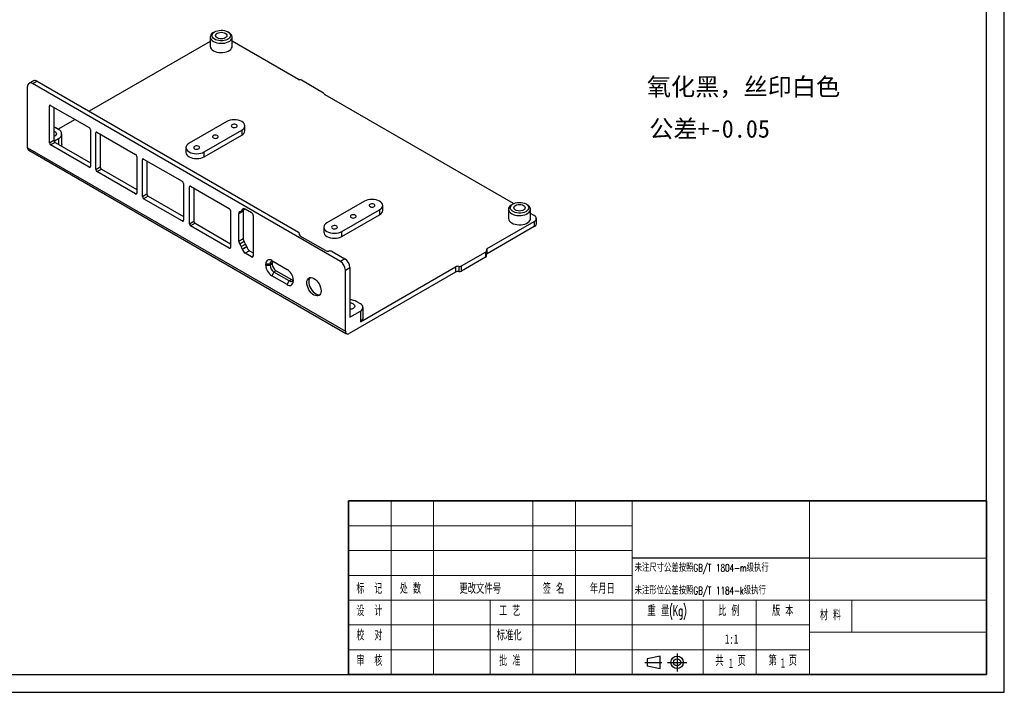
# Model space of a CAD drawing. Header units: millimetres. Extents: x 0 to 420, y 1689 to 1986.
# Tile 2 of 3: x 142 to 420, y 1689 to 1879. Entities that reach past the tile are written whole.
import ezdxf

# ---------------------------------------------------------------- set-up
doc = ezdxf.new("R2010")
doc.units = ezdxf.units.MM
for name, color, linetype in [('5', 7, 'Continuous'), ('9', 7, 'Continuous'), ('MARK', 7, 'Continuous'), ('尺寸', 5, 'Continuous')]:
    doc.layers.add(name, color=color, linetype=linetype)
doc.layers.add('SLD-0', color=179, linetype='Continuous', lineweight=25)
doc.styles.add('SLDTEXTSTYLE0', font='TXT', dxfattribs={"width": 0.7, "bigfont": 'bigfont'})
doc.styles.add('SLDTEXTSTYLE1', font='TXT', dxfattribs={"width": 0.7})
doc.styles.add('SLDTEXTSTYLE2', font='TXT', dxfattribs={"width": 0.56, "bigfont": 'bigfont'})
doc.styles.add('SLDTEXTSTYLE3', font='TXT', dxfattribs={"width": 0.54, "bigfont": 'bigfont'})
doc.styles.add('SLDTEXTSTYLE4', font='TXT', dxfattribs={"width": 0.53, "bigfont": 'bigfont'})
doc.styles.add('黑体高度5mm', font='simhei.ttf', dxfattribs={"height": 5})

msp = doc.modelspace()

# ---------------------------------------------------------------- linework, layer by layer
at = {"color": 7, "linetype": 'Continuous', "lineweight": 25}
for p, q in [((197.2439, 1875.628), (196.8903, 1875.4238)), ((201.2751, 1875.4238), (200.9215, 1875.628)), ((195.9827, 1872.8992), (161.8562, 1853.1984)), ((195.9827, 1874.1586), (195.9827, 1871.5457)), ((202.1827, 1871.5457), (202.1827, 1874.1586)), ((220.8457, 1862.207), (202.1827, 1872.9809)), ((146.1105, 1861.81), (144.873, 1861.0956)), ((145.8729, 1860.9966), (147.1104, 1861.711)), ((147.1104, 1861.711), (220.8672, 1819.1321)), ((227.9406, 1858.348), (221.6882, 1861.9573)), ((144.4587, 1842.9101), (144.4587, 1860.18)), ((232.7056, 1810.8692), (145.8729, 1860.9966)), ((281.5748, 1827.1488), (228.373, 1857.8616)), ((150.5964, 1844.307), (150.5964, 1854.677)), ((150.95, 1854.8812), (161.8253, 1848.603)), ((151.8338, 1854.371), (151.8338, 1845.0213)), ((157.8606, 1850.8918), (153.0859, 1848.1354)), ((200.6207, 1850.3091), (190.0141, 1844.186)), ((153.1915, 1848.0744), (152.2369, 1848.6255)), ((162.1788, 1847.9907), (162.1788, 1837.6206)), ((164.0314, 1847.3294), (174.9067, 1841.0513)), ((194.2567, 1841.7368), (204.8633, 1847.8599)), ((204.8633, 1847.8599), (204.8633, 1846.4717)), ((205.742, 1847.6963), (205.742, 1849.0845)), ((150.5964, 1844.307), (151.8338, 1845.0213)), ((152.0248, 1844.87), (151.8849, 1844.7804)), ((152.0248, 1844.87), (153.1915, 1845.5436)), ((154.0995, 1843.7878), (154.0995, 1846.809)), ((163.6779, 1836.796), (163.6779, 1847.1253)), ((164.9153, 1846.8192), (164.9153, 1837.5104)), ((194.2567, 1840.3487), (204.8633, 1846.4717)), ((144.4587, 1842.9101), (234.1199, 1791.1498)), ((144.7694, 1842.2233), (234.4306, 1790.4631)), ((152.1874, 1844.409), (150.95, 1843.6946)), ((161.8253, 1837.4164), (150.95, 1843.6946)), ((152.1874, 1844.409), (162.1788, 1838.641)), ((189.1354, 1842.9614), (189.1354, 1841.5733)), ((194.2567, 1840.3487), (194.2567, 1841.7368)), ((175.2603, 1840.4389), (175.2603, 1830.1096)), ((176.8371, 1829.1585), (176.8371, 1839.5286)), ((177.1907, 1839.7328), (188.066, 1833.4546)), ((178.0746, 1839.2225), (178.0746, 1829.8729)), ((163.6779, 1836.796), (164.9153, 1837.5104)), ((164.0314, 1836.1837), (165.2689, 1836.898)), ((174.9067, 1829.9055), (164.0314, 1836.1837)), ((165.2689, 1836.898), (175.2603, 1831.1301)), ((188.4195, 1832.8422), (188.4195, 1822.4721)), ((190.1025, 1821.5006), (190.1025, 1831.8707)), ((190.456, 1832.0749), (201.3313, 1825.7967)), ((191.3399, 1831.5646), (191.3399, 1822.215)), ((176.8371, 1829.1585), (178.0746, 1829.8729)), ((178.4281, 1829.2605), (177.1907, 1828.5462)), ((188.066, 1822.268), (177.1907, 1828.5462)), ((178.4281, 1829.2605), (188.4195, 1823.4926)), ((239.5115, 1827.8579), (228.9049, 1821.7348)), ((201.6849, 1825.1843), (201.6849, 1814.8142)), ((205.2734, 1825.015), (204.036, 1824.3007)), ((204.7337, 1825.0495), (204.2997, 1824.8406)), ((204.7669, 1825.067), (205.8026, 1825.6649)), ((205.04, 1825.4491), (205.0284, 1825.4134)), ((205.2734, 1825.015), (205.2734, 1817.2905)), ((205.8154, 1825.6577), (207.6069, 1824.6235)), ((233.1476, 1819.2856), (243.7542, 1825.4086)), ((243.7542, 1825.4086), (243.7542, 1824.0205)), ((244.6329, 1825.2451), (244.6329, 1826.6332)), ((280.1284, 1825.5823), (280.1284, 1822.9694)), ((281.3896, 1827.0517), (281.036, 1826.8475)), ((285.4208, 1826.8475), (285.0672, 1827.0517)), ((286.3284, 1822.9694), (286.3284, 1825.5823)), ((190.1025, 1821.5006), (191.3399, 1822.215)), ((204.036, 1816.5761), (204.036, 1824.3007)), ((208.1019, 1823.7662), (208.1019, 1812.4162)), ((233.1476, 1817.8975), (243.7542, 1824.0205)), ((287.4004, 1823.7858), (286.3284, 1824.4046)), ((287.9861, 1821.4996), (287.9861, 1822.9694)), ((191.6935, 1821.6026), (190.456, 1820.8882)), ((201.3313, 1814.6101), (190.456, 1820.8882)), ((191.6935, 1821.6026), (201.6849, 1815.8347)), ((228.0263, 1820.5102), (228.0263, 1819.1221)), ((274.1189, 1814.4858), (287.4004, 1822.153)), ((287.4004, 1820.6832), (274.1189, 1813.016)), ((287.4004, 1822.153), (287.4004, 1820.6832)), ((204.036, 1816.5761), (205.2734, 1817.2905)), ((221.1601, 1818.2156), (221.1601, 1818.7239)), ((228.4559, 1813.9348), (221.3849, 1818.0168)), ((233.1476, 1817.8975), (233.1476, 1819.2856)), ((205.5371, 1816.446), (204.2997, 1815.7317)), ((204.2997, 1815.7317), (204.7337, 1815.0218)), ((204.7337, 1815.0218), (205.9711, 1815.7361)), ((206.2658, 1815.0319), (205.0284, 1814.3176)), ((205.0284, 1814.3176), (205.04, 1814.2685)), ((205.04, 1814.2685), (206.2774, 1814.9829)), ((205.9711, 1815.7361), (205.5371, 1816.446)), ((206.2774, 1814.9829), (206.2658, 1815.0319)), ((274.1189, 1813.016), (274.1189, 1814.4858)), ((207.0528, 1813.879), (205.8154, 1813.1646)), ((207.6069, 1812.1304), (205.8154, 1813.1646)), ((207.0528, 1813.879), (208.1019, 1813.2734)), ((213.3451, 1811.1041), (217.6867, 1808.5978)), ((213.3451, 1811.1041), (213.9461, 1810.7571)), ((230.3878, 1813.636), (233.9431, 1811.5835)), ((233.9431, 1811.5835), (232.7056, 1810.8692)), ((266.897, 1809.59), (273.6746, 1813.5027)), ((273.6746, 1812.0329), (266.897, 1808.1203)), ((273.6746, 1813.5027), (273.6746, 1812.0329)), ((273.9207, 1812.3758), (273.9207, 1813.8456)), ((211.648, 1809.7567), (211.648, 1810.1241)), ((212.8501, 1810.1241), (211.648, 1810.1241)), ((211.648, 1809.7567), (212.8501, 1809.7567)), ((213.4865, 1810.4915), (212.8501, 1810.1241)), ((212.8501, 1809.7567), (213.4865, 1810.1241)), ((212.8501, 1809.7567), (212.8501, 1810.1241)), ((213.4865, 1810.4915), (213.4865, 1810.1241)), ((213.9461, 1810.7571), (217.7049, 1808.5871)), ((234.1199, 1808.4197), (235.3573, 1809.134)), ((234.1199, 1791.1498), (234.1199, 1808.4197)), ((235.3573, 1809.134), (235.3573, 1795.1304)), ((238.3625, 1793.844), (265.1534, 1809.3101)), ((265.1534, 1809.3101), (265.1534, 1807.8403)), ((266.101, 1809.4622), (266.101, 1807.9925)), ((266.897, 1808.1203), (266.897, 1809.59)), ((213.9461, 1807.8583), (213.3451, 1806.8173)), ((217.6867, 1804.3109), (213.3451, 1806.8173)), ((214.5825, 1808.2257), (213.9461, 1807.8583)), ((218.2877, 1805.352), (213.9461, 1807.8583)), ((214.5825, 1808.2257), (218.9241, 1805.7194)), ((218.2877, 1805.352), (218.9241, 1805.7194)), ((219.3838, 1805.6584), (219.3838, 1805.2909)), ((265.1534, 1807.8403), (235.1805, 1790.5373)), ((217.6867, 1804.3109), (218.2877, 1805.352)), ((238.3625, 1798.9062), (237.3372, 1799.4981)), ((239.0947, 1794.8645), (239.0947, 1797.8857)), ((235.3573, 1795.1304), (238.3625, 1796.8652)), ((238.3625, 1796.8652), (238.3625, 1793.844))]:
    msp.add_line(p, q, dxfattribs=at)
at = {"color": 8, "linetype": 'Continuous', "lineweight": 25}
for p, q in [((150.95, 1854.8812), (150.5964, 1854.677)), ((164.0315, 1847.3294), (163.6779, 1847.1253)), ((152.0248, 1844.87), (152.0248, 1844.5486)), ((153.1915, 1845.5436), (153.1915, 1843.8293)), ((177.1907, 1839.7327), (176.8371, 1839.5286)), ((161.8253, 1837.4164), (162.1788, 1837.6205)), ((190.4561, 1832.0748), (190.1025, 1831.8707)), ((175.2603, 1830.1096), (174.9067, 1829.9055)), ((205.0284, 1825.4134), (205.6061, 1825.7469)), ((205.5706, 1825.7554), (205.04, 1825.4491)), ((188.066, 1822.268), (188.4195, 1822.4721)), ((221.126, 1818.5744), (221.126, 1818.2756)), ((201.3313, 1814.6101), (201.6849, 1814.8142)), ((207.6069, 1812.1304), (208.1019, 1812.4162))]:
    msp.add_line(p, q, dxfattribs=at)
at = {"color": 7, "linetype": 'Continuous', "lineweight": 25, "flags": 128}
for points in [[(196.8903, 1875.4238), (196.6978, 1875.3019), (196.3745, 1875.0294), (196.1434, 1874.7273), (196.0124, 1874.4058), (195.986, 1874.076), (196.0651, 1873.7489), (196.2469, 1873.4357), (196.5252, 1873.1472), (196.8907, 1872.8932), (197.3308, 1872.6822), (197.8306, 1872.5215), (198.373, 1872.4165), (198.9395, 1872.3709), (199.511, 1872.3862), (200.0679, 1872.4618), (200.5912, 1872.5952), (201.0631, 1872.7818), (201.4677, 1873.0153), (201.7909, 1873.2878), (202.022, 1873.5899), (202.153, 1873.9114), (202.1794, 1874.2412), (202.1004, 1874.5683), (201.9186, 1874.8815), (201.6402, 1875.17), (201.2747, 1875.424)], [(200.9212, 1875.6282), (201.2536, 1875.3928), (201.4972, 1875.1236), (201.6419, 1874.8317), (201.6819, 1874.5288), (201.6154, 1874.2276), (201.4453, 1873.9402), (201.1784, 1873.6785), (200.8257, 1873.4531), (200.4017, 1873.2734), (199.9237, 1873.1466), (199.4112, 1873.0779), (198.8853, 1873.0703), (198.3675, 1873.1238), (197.8789, 1873.2365), (197.4397, 1873.4036), (197.0677, 1873.6184), (196.7782, 1873.8719), (196.583, 1874.154), (196.4902, 1874.4529), (196.5036, 1874.7565), (196.6225, 1875.0523), (196.8421, 1875.3283), (197.1535, 1875.5731), (197.5438, 1875.7767), (197.9972, 1875.9307), (198.495, 1876.029), (199.0169, 1876.0673), (199.5414, 1876.0443), (200.0472, 1875.9607), (200.5135, 1875.8201), (200.9212, 1875.6282)], [(200.2141, 1875.22), (200.4684, 1875.0287), (200.6282, 1874.8059), (200.6827, 1874.5669), (200.6282, 1874.3278), (200.4684, 1874.105), (200.2141, 1873.9137), (199.8827, 1873.767), (199.4968, 1873.6747), (199.0827, 1873.6432), (198.6686, 1873.6747), (198.2827, 1873.767), (197.9513, 1873.9137), (197.6971, 1874.105), (197.5372, 1874.3278), (197.4827, 1874.5669), (197.5372, 1874.8059), (197.6971, 1875.0287), (197.9513, 1875.22), (198.2827, 1875.3668), (198.6686, 1875.4591), (199.0827, 1875.4905), (199.4968, 1875.4591), (199.8827, 1875.3668), (200.2141, 1875.22)], [(196.8907, 1870.2802), (197.3308, 1870.0693), (197.8306, 1869.9086), (198.373, 1869.8036), (198.9395, 1869.758), (199.511, 1869.7732), (200.0679, 1869.8488), (200.5912, 1869.9822), (201.0631, 1870.1689), (201.4677, 1870.4024), (201.7909, 1870.6748), (202.022, 1870.977), (202.153, 1871.2984), (202.1827, 1871.5457)], [(204.8633, 1847.8599), (205.2364, 1848.1223), (205.5136, 1848.4217), (205.6844, 1848.7466), (205.742, 1849.0845), (205.6844, 1849.4223), (205.5136, 1849.7472), (205.2364, 1850.0466), (204.8633, 1850.3091), (204.4087, 1850.5245), (203.89, 1850.6845), (203.3273, 1850.7831), (202.742, 1850.8163), (202.1567, 1850.7831), (201.5939, 1850.6845), (201.0753, 1850.5245), (200.6207, 1850.3091)], [(151.8338, 1848.8142), (151.8581, 1848.805), (152.2369, 1848.6255)], [(151.8338, 1847.5971), (152.1308, 1847.4621), (152.3851, 1847.2708), (152.5449, 1847.0481), (152.5995, 1846.809), (152.5449, 1846.5699), (152.3851, 1846.3472), (152.1308, 1846.1559), (151.8338, 1846.0209)], [(202.1637, 1848.7506), (202.4116, 1848.6526), (202.7042, 1848.6128), (203.0019, 1848.6368), (203.2645, 1848.7212), (203.4565, 1848.8547), (203.552, 1849.0192), (203.5381, 1849.1926), (203.4167, 1849.3513), (203.2042, 1849.474), (202.9292, 1849.5441), (202.629, 1849.5521), (202.344, 1849.4969), (202.1128, 1849.3861), (201.9665, 1849.2345), (201.925, 1849.0627), (201.9938, 1848.8938), (202.1637, 1848.7506)], [(196.8604, 1845.6891), (197.1083, 1845.591), (197.4009, 1845.5513), (197.6986, 1845.5753), (197.9612, 1845.6597), (198.1532, 1845.7932), (198.2487, 1845.9577), (198.2348, 1846.131), (198.1134, 1846.2898), (197.9009, 1846.4125), (197.6259, 1846.4825), (197.3257, 1846.4905), (197.0407, 1846.4354), (196.8095, 1846.3246), (196.6632, 1846.173), (196.6217, 1846.0011), (196.6905, 1845.8322), (196.8604, 1845.6891)], [(154.0995, 1843.7878), (154.0399, 1843.4387), (154.0086, 1843.3576)], [(190.0141, 1844.186), (189.641, 1843.9236), (189.3638, 1843.6242), (189.193, 1843.2993), (189.1354, 1842.9614), (189.193, 1842.6235), (189.3638, 1842.2987), (189.641, 1841.9992), (190.0141, 1841.7368), (190.4687, 1841.5214), (190.9873, 1841.3614), (191.5501, 1841.2628), (192.1354, 1841.2295), (192.7207, 1841.2628), (193.2834, 1841.3614), (193.8021, 1841.5214), (194.2567, 1841.7368)], [(191.5571, 1842.6276), (191.805, 1842.5295), (192.0976, 1842.4898), (192.3953, 1842.5137), (192.6579, 1842.5982), (192.8499, 1842.7317), (192.9454, 1842.8962), (192.9315, 1843.0695), (192.8101, 1843.2282), (192.5976, 1843.3509), (192.3226, 1843.421), (192.0224, 1843.429), (191.7374, 1843.3739), (191.5062, 1843.263), (191.3599, 1843.1114), (191.3184, 1842.9396), (191.3872, 1842.7707), (191.5571, 1842.6276)], [(189.1354, 1841.5733), (189.193, 1841.2354), (189.3638, 1840.9105), (189.641, 1840.6111), (190.0141, 1840.3487), (190.4687, 1840.1333), (190.9873, 1839.9733), (191.5501, 1839.8747), (192.1354, 1839.8414), (192.7207, 1839.8747), (193.2834, 1839.9733), (193.8021, 1840.1333), (194.2567, 1840.3487)], [(243.7542, 1825.4086), (244.1273, 1825.6711), (244.4045, 1825.9705), (244.5752, 1826.2954), (244.6329, 1826.6332), (244.5752, 1826.9711), (244.4045, 1827.296), (244.1273, 1827.5954), (243.7542, 1827.8579), (243.2996, 1828.0732), (242.7809, 1828.2333), (242.2181, 1828.3318), (241.6329, 1828.3651), (241.0476, 1828.3318), (240.4848, 1828.2333), (239.9662, 1828.0732), (239.5115, 1827.8579)], [(205.04, 1825.4491), (205.0882, 1825.5587), (205.1546, 1825.6474), (205.2374, 1825.7129), (205.3347, 1825.7536), (205.444, 1825.7684), (205.5625, 1825.7571), (205.6874, 1825.7199), (205.8154, 1825.6577)], [(241.0546, 1826.2994), (241.3025, 1826.2013), (241.5951, 1826.1616), (241.8928, 1826.1856), (242.1554, 1826.27), (242.3474, 1826.4035), (242.4429, 1826.568), (242.429, 1826.7413), (242.3076, 1826.9001), (242.0951, 1827.0228), (241.8201, 1827.0928), (241.5199, 1827.1009), (241.2349, 1827.0457), (241.0037, 1826.9349), (240.8574, 1826.7833), (240.8159, 1826.6114), (240.8847, 1826.4425), (241.0546, 1826.2994)], [(281.036, 1826.8475), (280.8435, 1826.7256), (280.5202, 1826.4531), (280.2891, 1826.151), (280.1582, 1825.8296), (280.1317, 1825.4997), (280.2108, 1825.1726), (280.3926, 1824.8595), (280.6709, 1824.571), (281.0364, 1824.3169), (281.4765, 1824.1059), (281.9763, 1823.9452), (282.5187, 1823.8403), (283.0853, 1823.7946), (283.6567, 1823.8099), (284.2136, 1823.8855), (284.7369, 1824.0189), (285.2088, 1824.2055), (285.6134, 1824.439), (285.9367, 1824.7115), (286.1677, 1825.0136), (286.2987, 1825.3351), (286.3251, 1825.665), (286.2461, 1825.992), (286.0643, 1826.3052), (285.7859, 1826.5937), (285.4205, 1826.8478)], [(285.0669, 1827.0519), (285.3994, 1826.8165), (285.6429, 1826.5474), (285.7876, 1826.2554), (285.8276, 1825.9526), (285.7611, 1825.6513), (285.591, 1825.3639), (285.3241, 1825.1022), (284.9714, 1824.8769), (284.5474, 1824.6971), (284.0694, 1824.5703), (283.5569, 1824.5017), (283.031, 1824.494), (282.5132, 1824.5476), (282.0246, 1824.6602), (281.5854, 1824.8273), (281.2134, 1825.0421), (280.9239, 1825.2957), (280.7287, 1825.5777), (280.6359, 1825.8766), (280.6493, 1826.1802), (280.7682, 1826.4761), (280.9878, 1826.752), (281.2992, 1826.9968), (281.6895, 1827.2004), (282.1429, 1827.3545), (282.6407, 1827.4527), (283.1626, 1827.4911), (283.6871, 1827.468), (284.1929, 1827.3844), (284.6592, 1827.2438), (285.0669, 1827.0519)], [(284.3598, 1826.6437), (284.6141, 1826.4524), (284.7739, 1826.2296), (284.8284, 1825.9906), (284.7739, 1825.7515), (284.6141, 1825.5288), (284.3598, 1825.3375), (284.0284, 1825.1907), (283.6425, 1825.0984), (283.2284, 1825.0669), (282.8143, 1825.0984), (282.4284, 1825.1907), (282.0971, 1825.3375), (281.8428, 1825.5288), (281.6829, 1825.7515), (281.6284, 1825.9906), (281.6829, 1826.2296), (281.8428, 1826.4524), (282.0971, 1826.6437), (282.4284, 1826.7905), (282.8143, 1826.8828), (283.2284, 1826.9142), (283.6425, 1826.8828), (284.0284, 1826.7905), (284.3598, 1826.6437)], [(235.7513, 1823.2379), (235.9992, 1823.1398), (236.2918, 1823.1001), (236.5895, 1823.124), (236.8521, 1823.2085), (237.0441, 1823.342), (237.1396, 1823.5065), (237.1257, 1823.6798), (237.0043, 1823.8385), (236.7918, 1823.9612), (236.5168, 1824.0313), (236.2166, 1824.0393), (235.9316, 1823.9842), (235.7004, 1823.8733), (235.5541, 1823.7218), (235.5126, 1823.5499), (235.5814, 1823.381), (235.7513, 1823.2379)], [(281.0364, 1821.704), (281.4765, 1821.493), (281.9763, 1821.3323), (282.5187, 1821.2273), (283.0853, 1821.1817), (283.6567, 1821.197), (284.2136, 1821.2726), (284.7369, 1821.406), (285.2088, 1821.5926), (285.6134, 1821.8261), (285.9367, 1822.0986), (286.1677, 1822.4007), (286.2987, 1822.7221), (286.3284, 1822.9694)], [(228.9049, 1821.7348), (228.5319, 1821.4724), (228.2546, 1821.1729), (228.0839, 1820.8481), (228.0263, 1820.5102), (228.0839, 1820.1723), (228.2546, 1819.8474), (228.5319, 1819.548), (228.9049, 1819.2856), (229.3596, 1819.0702), (229.8782, 1818.9102), (230.441, 1818.8116), (231.0263, 1818.7783), (231.6115, 1818.8116), (232.1743, 1818.9102), (232.693, 1819.0702), (233.1476, 1819.2856)], [(230.448, 1820.1763), (230.6959, 1820.0783), (230.9885, 1820.0385), (231.2862, 1820.0625), (231.5488, 1820.1469), (231.7408, 1820.2804), (231.8363, 1820.445), (231.8224, 1820.6183), (231.701, 1820.777), (231.4885, 1820.8997), (231.2135, 1820.9698), (230.9133, 1820.9778), (230.6283, 1820.9227), (230.3971, 1820.8118), (230.2508, 1820.6602), (230.2093, 1820.4884), (230.2781, 1820.3195), (230.448, 1820.1763)], [(228.0263, 1819.1221), (228.0839, 1818.7842), (228.2546, 1818.4593), (228.5319, 1818.1599), (228.9049, 1817.8975), (229.3596, 1817.6821), (229.8782, 1817.522), (230.441, 1817.4235), (231.0263, 1817.3902), (231.6115, 1817.4235), (232.1743, 1817.522), (232.693, 1817.6821), (233.1476, 1817.8975)], [(213.5577, 1810.8991), (213.5075, 1810.7263), (213.4865, 1810.4915)], [(218.2877, 1805.352), (218.5016, 1805.2528), (218.7072, 1805.2062), (218.8967, 1805.2137), (219.0627, 1805.2753), (219.199, 1805.3884), (219.3003, 1805.5487), (219.3627, 1805.7501), (219.3765, 1805.8436)], [(218.9241, 1805.7194), (219.138, 1805.6202), (219.3126, 1805.5773)], [(223.2235, 1804.8707), (223.2622, 1805.3024), (223.3769, 1805.6727), (223.5631, 1805.9675), (223.8137, 1806.1755), (224.1191, 1806.2886), (224.4675, 1806.3025), (224.8456, 1806.2167), (225.2387, 1806.0345), (225.6319, 1805.7628), (226.0099, 1805.4121), (226.3584, 1804.9959), (226.6637, 1804.5302), (226.9144, 1804.0329), (227.1006, 1803.5231), (227.2153, 1803.0203), (227.254, 1802.5439), (227.2153, 1802.1123), (227.1006, 1801.7419), (226.9144, 1801.4471), (226.6637, 1801.2392), (226.3584, 1801.126), (226.0099, 1801.1121), (225.6319, 1801.1979), (225.2387, 1801.3802), (224.8456, 1801.6519), (224.4675, 1802.0025), (224.1191, 1802.4187), (223.8137, 1802.8844), (223.5631, 1803.3817), (223.3769, 1803.8916), (223.2622, 1804.3943), (223.2235, 1804.8707)], [(223.7538, 1805.1769), (223.7925, 1804.7005), (223.9072, 1804.1977), (224.0934, 1803.6879), (224.3441, 1803.1906), (224.6495, 1802.7249), (224.9979, 1802.3087), (225.3759, 1801.958), (225.7691, 1801.6863), (226.1622, 1801.5041), (226.5403, 1801.4183), (226.8887, 1801.4322), (226.9039, 1801.4353)], [(236.2765, 1798.8858), (236.5308, 1798.6945), (236.6906, 1798.4718), (236.7452, 1798.2327), (236.6906, 1797.9937), (236.5308, 1797.7709), (236.2765, 1797.5796), (235.9452, 1797.4328), (235.5593, 1797.3405), (235.3573, 1797.3172)]]:
    msp.add_lwpolyline(points, dxfattribs=at)
at = {"color": 7, "linetype": 'Continuous', "lineweight": 25}
for centre, radius, start, end in [((197.519, 1871.6895), 1.543, 185.349063, 245.971078), ((145.3209, 1860.3198), 0.8734, 50.796715, 189.214037), ((146.5245, 1860.8932), 1.006, 54.382423, 114.307119), ((221.494, 1863.7125), 1.6392, 246.700756, 262.717898), ((221.154, 1860.985), 1.1095, 61.213268, 83.152833), ((227.71, 1857.9016), 0.5024, 25.245559, 62.676943), ((228.7313, 1858.3683), 0.6206, 203.994609, 234.73356), ((150.8119, 1854.712), 0.2184, 50.796715, 189.214037), ((152.7112, 1846.809), 1.3535, 290.783421, 69.216579), ((161.4112, 1847.9557), 0.7684, 2.605478, 57.394522), ((163.8934, 1847.1602), 0.2184, 50.796715, 189.214037), ((204.2406, 1847.8461), 1.5088, 294.374658, 354.305201), ((152.6014, 1845.0563), 0.7684, 182.605478, 237.394522), ((145.1937, 1842.829), 0.7395, 173.701152, 234.986667), ((151.364, 1844.3419), 0.7684, 182.605478, 237.394522), ((174.4927, 1840.404), 0.7684, 2.605478, 57.394522), ((177.0527, 1839.5636), 0.2184, 50.796715, 189.214037), ((161.9633, 1837.5856), 0.2184, 230.796715, 9.214037), ((164.4455, 1836.831), 0.7684, 182.605478, 237.394522), ((165.6829, 1837.5453), 0.7684, 182.605478, 237.394522), ((187.6519, 1832.8073), 0.7684, 2.605478, 57.394522), ((190.318, 1831.9056), 0.2184, 50.796715, 189.214037), ((175.0448, 1830.0747), 0.2184, 230.796715, 9.214037), ((177.6047, 1829.1935), 0.7684, 182.605478, 237.394522), ((178.8422, 1829.9078), 0.7684, 182.605478, 237.394522), ((200.9173, 1825.1494), 0.7684, 2.605478, 57.394522), ((204.4621, 1825.5707), 0.5877, 297.51982, 344.475749), ((205.9611, 1825.0486), 0.6885, 147.069376, 182.794302), ((243.1315, 1825.3948), 1.5088, 294.374658, 354.305201), ((188.204, 1822.4372), 0.2184, 230.796715, 9.214037), ((192.1075, 1822.2499), 0.7684, 182.605478, 237.394522), ((204.5953, 1824.3619), 0.5626, 121.69452, 186.249411), ((207.0272, 1823.7173), 1.0758, 2.605478, 57.394522), ((281.6647, 1823.1132), 1.543, 185.349063, 245.971078), ((287.0905, 1822.9694), 0.8732, 290.783421, 69.216579), ((190.8701, 1821.5355), 0.7684, 182.605478, 237.394522), ((286.9852, 1821.5994), 1.0059, 294.374658, 354.305201), ((206.9534, 1817.3517), 1.6811, 182.087365, 212.596889), ((220.7115, 1818.7209), 0.4396, 340.538998, 69.257925), ((221.5406, 1818.428), 0.4396, 160.538998, 249.257925), ((201.4693, 1814.7793), 0.2184, 230.796715, 9.214037), ((205.716, 1816.6373), 1.6811, 182.087365, 212.596889), ((202.6532, 1813.7373), 2.4451, 13.729438, 31.691083), ((206.7943, 1814.6765), 1.8011, 193.092711, 237.079154), ((203.8906, 1814.4516), 2.4451, 13.729438, 31.691083), ((208.0317, 1815.3909), 1.8011, 193.092711, 237.079154), ((229.1613, 1815.2981), 1.535, 242.642825, 279.771097), ((273.5363, 1813.8542), 0.3778, 291.480311, 13.647256), ((274.3627, 1814.0749), 0.4777, 120.680506, 195.983734), ((207.8001, 1812.3673), 0.3057, 230.796715, 9.214037), ((212.6826, 1810.292), 1.0481, 50.796715, 189.214037), ((229.6824, 1812.2726), 1.535, 62.642825, 99.771097), ((232.2869, 1808.9943), 3.0736, 2.605478, 57.394522), ((273.4949, 1812.4216), 0.4282, 294.815093, 353.864766), ((274.4851, 1812.5008), 0.6321, 125.407664, 153.255149), ((215.3325, 1809.9244), 3.6883, 182.605478, 237.394522), ((213.5183, 1810.2325), 0.6769, 50.796715, 189.214037), ((215.2297, 1809.865), 2.382, 182.605478, 237.394522), ((215.8661, 1810.2324), 2.382, 182.605478, 237.394522), ((215.6992, 1805.4907), 3.6883, 2.605478, 57.394522), ((231.0494, 1808.28), 3.0736, 2.605478, 57.394522), ((265.8576, 1807.9514), 1.5303, 80.84656, 117.396229), ((266.3055, 1810.7313), 1.2854, 260.84656, 297.396229), ((225.3205, 1805.2918), 1.5709, 140.756389, 184.194524), ((265.8576, 1806.4817), 1.5303, 80.84656, 117.396229), ((266.3055, 1809.2615), 1.2854, 260.84656, 297.396229), ((218.3492, 1805.1231), 1.0481, 230.796715, 9.214037), ((235.2576, 1795.609), 4.4103, 61.865881, 88.704401), ((235.2147, 1796.9074), 2.2454, 61.779039, 86.359997), ((237.9752, 1797.8857), 1.0915, 290.783421, 69.216579), ((237.8436, 1794.9893), 1.2573, 294.374658, 354.305201), ((234.7665, 1791.0449), 0.6551, 170.785963, 309.203285)]:
    msp.add_arc(centre, radius, start, end, dxfattribs=at)
at = {"layer": '5', "color": 7, "lineweight": 25}
for p, q in [((415, 1694.3144), (415, 1981.2993)), ((25, 1694.3144), (415, 1694.3144))]:
    msp.add_line(p, q, dxfattribs=at)
at = {"layer": '9', "color": 7}
for p, q in [((420, 1837.7993), (420, 1986.2993)), ((420, 1689.3144), (420, 1837.7993)), ((0, 1689.3144), (420, 1689.3144))]:
    msp.add_line(p, q, dxfattribs=at)
at = {"layer": 'SLD-0', "color": 179, "lineweight": 35}
for p in [(235, 1694.3144), (415, 1743.3008)]:
    msp.add_line(p, (235, 1743.3144), dxfattribs=at)
at = {"layer": 'SLD-0', "color": 179, "linetype": 'Continuous', "lineweight": 18}
for p, q in [((246.9965, 1743.3008), (246.9965, 1694.3008)), ((258.9965, 1743.3008), (258.9965, 1715.3008)), ((286.9965, 1715.3008), (286.9965, 1743.3008)), ((298.9965, 1743.3008), (298.9965, 1715.3008)), ((314.9965, 1743.3008), (314.9965, 1694.3008)), ((364.9965, 1743.3008), (364.9965, 1694.3008)), ((314.9965, 1736.3008), (234.9965, 1736.3008)), ((314.9965, 1729.3008), (234.9965, 1729.3008)), ((364.9982, 1727.1729), (414.9982, 1727.1729)), ((314.9965, 1722.3008), (234.9965, 1722.3008)), ((314.9965, 1715.3008), (234.9965, 1715.3008)), ((258.9965, 1715.3008), (258.9965, 1694.3008)), ((274.9965, 1715.3008), (274.9965, 1694.3008)), ((286.9965, 1715.3008), (286.9965, 1694.3008)), ((298.9965, 1715.3008), (298.9965, 1694.3008)), ((414.9965, 1715.3008), (314.9965, 1715.3008)), ((334.9965, 1715.3008), (334.9965, 1694.3008)), ((349.9965, 1715.3008), (349.9965, 1694.3008)), ((376.9965, 1715.3008), (376.9965, 1706.3008)), ((314.9965, 1708.3008), (234.9965, 1708.3008)), ((314.9965, 1708.3008), (364.9965, 1708.3008)), ((364.9965, 1706.3008), (414.9965, 1706.3008)), ((314.9965, 1701.3008), (234.9965, 1701.3008)), ((314.9965, 1701.3008), (364.9965, 1701.3008))]:
    msp.add_line(p, q, dxfattribs=at)
at = {"layer": 'SLD-0', "color": 179, "lineweight": 25}
for p, q in [((415, 1743.3008), (415, 1694.3144)), ((415, 1694.3144), (235, 1694.3144))]:
    msp.add_line(p, q, dxfattribs=at)
at = {"layer": '尺寸'}
for p, q in [((364.9982, 1727.1729), (314.9965, 1727.1729)), ((327.6962, 1700.2746), (327.6962, 1695.2208)), ((318.6144, 1697.7643), (323.4189, 1697.7643)), ((322.952, 1699.5143), (319.2907, 1698.7643)), ((319.2907, 1698.7643), (319.2907, 1696.7643)), ((322.952, 1696.0143), (322.952, 1699.5143)), ((324.9652, 1697.7643), (330.4271, 1697.7643)), ((319.2907, 1696.7643), (322.952, 1696.0143))]:
    msp.add_line(p, q, dxfattribs=at)
for radius in [1.75, 1]:
    msp.add_circle((327.6962, 1697.7643), radius, dxfattribs=at)

# ---------------------------------------------------------------- texts
at = {"color": 3, "char_height": 5, "attachment_point": 1, "style": '黑体高度5mm'}
for s, width, insert in [('氧化黑，丝印白色', 88.589133, (319.1481, 1862.6357)), ('公差+-0.05', 79.764162, (319.827, 1850.7638))]:
    msp.add_mtext_dynamic_manual_height_columns(s, width=width, gutter_width=25, heights=[0], dxfattribs=dict(at, insert=insert))
at = {"layer": 'MARK', "char_height": 3, "attachment_point": 1}
for s, insert, style in [('标  记', (237.2256, 1720.108), 'SLDTEXTSTYLE4'), ('处 数', (249.4612, 1720.108), 'SLDTEXTSTYLE3'), ('更改文件号', (266.2535, 1720.108), 'SLDTEXTSTYLE2'), ('签 名', (289.825, 1720.108), 'SLDTEXTSTYLE3'), ('年月日', (303.0786, 1720.108), 'SLDTEXTSTYLE2'), ('设  计', (237.2256, 1713.8512), 'SLDTEXTSTYLE4'), ('工 艺', (277.4943, 1713.8512), 'SLDTEXTSTYLE3'), ('重 量(Kg)', (319.3068, 1713.8512), 'SLDTEXTSTYLE2'), ('比 例', (339.3223, 1713.8512), 'SLDTEXTSTYLE3'), ('版 本', (354.4967, 1713.8512), 'SLDTEXTSTYLE3'), ('材 料', (367.9799, 1712.6377), 'SLDTEXTSTYLE3'), ('校  对', (237.2256, 1706.9313), 'SLDTEXTSTYLE4'), ('标准化', (276.7964, 1706.9313), 'SLDTEXTSTYLE2'), ('审  核', (237.2256, 1699.7818), 'SLDTEXTSTYLE4'), ('批 准', (277.4943, 1699.7818), 'SLDTEXTSTYLE3'), ('共', (338.479, 1699.724), 'SLDTEXTSTYLE2'), ('第', (353.4786, 1699.8198), 'SLDTEXTSTYLE2'), ('页', (359.1554, 1699.8198), 'SLDTEXTSTYLE2'), ('页', (344.7255, 1699.724), 'SLDTEXTSTYLE2')]:
    msp.add_mtext(s, dxfattribs=dict(at, insert=insert, style=style))
at = {"layer": '尺寸'}
for s, insert, char_height, attachment_point, style in [('未注尺寸公差按照GB/T 1804-m级执行', (315.6943, 1725.4646), 2.116667, 1, 'SLDTEXTSTYLE0'), ('未注形位公差按照GB/T 1184-k级执行', (315.6943, 1719.0651), 2.116667, 1, 'SLDTEXTSTYLE0'), ('1:1', (343.0649, 1705.6565), 2.64583, 2, 'SLDTEXTSTYLE1'), ('1', (342.2461, 1698.8428), 2.6458, 1, 'SLDTEXTSTYLE1'), ('1', (356.8918, 1698.9387), 2.6458, 1, 'SLDTEXTSTYLE1')]:
    msp.add_mtext(s, dxfattribs=dict(at, insert=insert, char_height=char_height, attachment_point=attachment_point, style=style))

doc.saveas('drawing.dxf')
